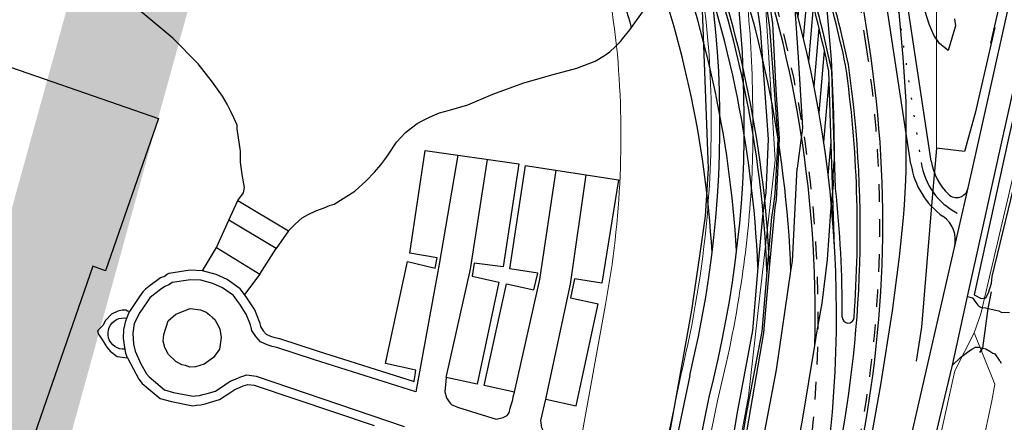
# Model space of a CAD drawing. Header units: metres. Extents: x 233829 to 239427, y 444283 to 448222.
# Tile 140 of 171: x 237625 to 237793, y 446568 to 446637. Entities that reach past the tile are written whole.
import ezdxf

# ---------------------------------------------------------------- set-up
doc = ezdxf.new("R2010")
doc.units = ezdxf.units.M
doc.header["$MEASUREMENT"] = 0
for name, pattern in [('DGN3', [54.868356, 36.578904, -18.289452]), ('LIJN1-1', [2, 1, -1]), ('LIJNFPAD', [3, 0.3, -2.7])]:
    doc.linetypes.add(name, pattern=pattern)
doc.layers.add('G01 kadestrale perceelsgrens', color=73, linetype='Continuous', lineweight=0)
doc.layers.add('G02 kadestrale sectiegrens', color=73, linetype='DGN3', lineweight=30)
for name, color, linetype in [('Goud-kadastrale grenzen', 13, 'Continuous'), ('Goud-markering', 7, 'Continuous'), ('Goud-ontwerp', 2, 'Continuous'), ('Goud-ontwerp-water', 131, 'Continuous'), ('HEK', 253, 'Continuous'), ('HOOFDGEBOUW', 4, 'Continuous'), ('HOUTWAL', 253, 'Continuous'), ('INSTEEKSLOOT', 153, 'Continuous'), ('KANTVERH', 253, 'Continuous'), ('KANTWATER', 153, 'Continuous'), ('KUNSTWERK', 253, 'Continuous'), ('OVERIGEAFSCH', 253, 'Continuous')]:
    doc.layers.add(name, color=color, linetype=linetype)

# ---------------------------------------------------------------- blocks, each defined once
blk = doc.blocks.new('A$C1532452F')
at = {"layer": 'G01 kadestrale perceelsgrens', "flags": 128}
for points in [[(237746.235, 446747.182), (237748.038, 446738.875), (237750.855, 446729.418), (237754.347, 446721.754), (237758.983, 446711.401), (237763, 446703.83), (237771.318, 446683.498), (237776.845, 446666.653), (237781.635, 446646.565), (237781.611, 446635.704), (237781.625, 446614.687)], [(237788.047, 446583.122), (237789.22, 446586.398), (237794.58, 446609.196), (237802.102, 446641.553), (237809.386, 446671.234), (237817.392, 446704.74), (237822.06, 446726.972)], [(237728.038, 446705.773), (237740.925, 446681.679), (237749.762, 446655.288), (237752.254, 446642.153), (237754.075, 446612.631), (237749.503, 446572.304), (237741.175, 446527.241), (237726.376, 446454.816), (237715.168, 446404.425), (237707.598, 446373.531)], [(237680.967, 446380.87), (237689.44, 446414.74), (237704.584, 446481.23), (237716.228, 446538.907), (237725.098, 446587.991)], [(237788.047, 446583.122), (237784.788, 446576.609), (237768.82, 446504.68), (237767.23, 446497.6), (237732.07, 446340.67), (237711.23, 446249.46), (237710.27, 446244.85)], [(237754.088, 446407.847), (237761.735, 446441.301), (237769.376, 446476.758), (237773.937, 446495.12), (237777.573, 446512.452), (237783.729, 446537.333), (237787.796, 446556.007), (237791.092, 446571.495), (237791.605, 446574.336), (237788.047, 446583.122)], [(237738.01, 446576.139), (237728.236, 446529.319), (237709.498, 446438.712), (237696.494, 446376.582)], [(237703.446, 446374.672), (237704.233, 446378.265), (237705.491, 446385.733), (237721.395, 446461.656), (237734.116, 446521.834), (237744.267, 446571.762)]]:
    blk.add_lwpolyline(points, dxfattribs=at)
for points in [[(237713.769, 446677.584, -0.0861863), (237726.998, 446632.131)], [(237749.021, 446642.18, -0.0273322), (237750.2, 446623.805)], [(237726.998, 446632.131, -0.0700507), (237725.098, 446587.991)], [(237750.2, 446623.805, -0.0191137), (237750.046, 446608.55)], [(237750.046, 446608.55, -0.0237632), (237748.255, 446591.558)], [(237748.255, 446591.558, -0.0253672), (237744.267, 446571.762)]]:
    blk.add_lwpolyline(points, format="xyb", dxfattribs=at)
at = {"layer": 'G01 kadestrale perceelsgrens'}
for centre, major_axis, end_param in [((237595.203, 446620.326), (147.885, 4.112), 0.1344148), ((237559.213, 446619.233), (183.227, -16.278), 0.1169079), ((237560.444, 446619.247), (177.566, -43.108), 0.1488833)]:
    blk.add_ellipse(centre, major_axis=major_axis, ratio=1, start_param=0, end_param=end_param, dxfattribs=at)
at = {"layer": 'G02 kadestrale sectiegrens', "flags": 128}
for points in [[(237839.695, 446849.471), (237834.953, 446828.437), (237827.203, 446791.031), (237820.953, 446764.093), (237810.187, 446716.937), (237800.12, 446672.642), (237788.232, 446620.692), (237786.414, 446614.136), (237781.625, 446614.687)], [(237781.625, 446614.687), (237780.89, 446606.187), (237779.046, 446584.093), (237776.687, 446568.437), (237771.05, 446543.678), (237761.947, 446504.806), (237750.593, 446457.875), (237739.608, 446410.53), (237731.243, 446374.611), (237720.968, 446330.062), (237717.343, 446313.843), (237714.781, 446301.375), (237711.578, 446286.281), (237706.984, 446268.312), (237701.031, 446246.281), (237694.99, 446225.253)]]:
    blk.add_lwpolyline(points, dxfattribs=at)

msp = doc.modelspace()

# ---------------------------------------------------------------- hatches: boundary and pattern name
at = {"layer": 'Goud-markering', "linetype": 'Continuous', "ltscale": 3}
h = msp.add_hatch(dxfattribs=at)
h.set_pattern_fill('ANSI31', color=256, scale=10, angle=220)
edge = h.paths.add_edge_path()
edge.add_line((237745.427, 446680.019), (237753.823, 446650.946))
edge.add_arc((237564.549, 446586.327), 200, 3.26446, 18.85007, ccw=False)
edge.add_line((237764.225, 446597.716), (237763.254, 446627.903))
edge.add_arc((237563.461, 446585.957), 204.149, 11.85709, 21.13009)
edge.add_arc((237304.168, 446485.748), 482.131, 21.13009, 23.76225)

# ---------------------------------------------------------------- linework, layer by layer
at = {"layer": 'Goud-markering', "linetype": 'LIJN1-1', "ltscale": 3}
msp.add_line((237769.698, 446631.923), (237767.55, 446646.077), dxfattribs=at)
at = {"layer": 'Goud-markering', "linetype": 'Continuous'}
msp.add_line((237764.225, 446597.716), (237763.255, 446627.86), dxfattribs=at)
at = {"layer": 'Goud-markering', "linetype": 'LIJNFPAD'}
msp.add_lwpolyline([(237734.098, 446760.98, -0.072314), (237737.168, 446752.375, 0.0625352), (237749.176, 446716.522), (237757.844, 446698.49, -0.0745109), (237773.729, 446647.015), (237779.007, 446612.23)], format="xyb", dxfattribs=at)
at = {"layer": 'Goud-markering', "linetype": 'Continuous'}
for centre, radius, start, end in [((237564.549, 446586.327), 203, 11.80573, 21.14325), ((237564.549, 446586.327), 206.5, 11.91769, 21.14325), ((237564.549, 446586.327), 200, 347.28887, 18.85007), ((237568.608, 446600.687), 200, 347.28887, 8.13009), ((237790.624, 446613.993), 11.75, 188.62815, 242.41647)]:
    msp.add_arc(centre, radius, start, end, dxfattribs=at)
at = {"layer": 'Goud-markering', "linetype": 'LIJN1-1', "ltscale": 3}
for centre, end in [((237561.421, 446586.094), 21.32897), ((237571.961, 446601.918), 8.62815)]:
    msp.add_arc(centre, 200, 347.28887, end, dxfattribs=at)
at = {"layer": 'Goud-ontwerp', "linetype": 'Continuous'}
for p, q in [((237770.192, 446631.998), (237768.044, 446646.152)), ((237777.277, 446611.968), (237771.999, 446646.753)), ((237780.738, 446612.493), (237775.459, 446647.278)), ((237764.401, 446607.778), (237763.753, 446627.92))]:
    msp.add_line(p, q, dxfattribs=at)
at = {"layer": 'Goud-ontwerp', "color": 10, "linetype": 'Continuous', "const_width": 20}
msp.add_lwpolyline([(237726.952, 446941.495), (237624.762, 446570.593), (237488.509, 446792.776), (237888.304, 446697.81)], dxfattribs=at)
at = {"layer": 'Goud-ontwerp', "linetype": 'Continuous'}
for centre, radius, start, end in [((237564.549, 446586.327), 203.5, 11.79345, 21.14325), ((237564.549, 446586.327), 206, 11.92229, 21.14325), ((237561.421, 446586.094), 199.5, 358.52861, 21.32897), ((237561.421, 446586.094), 189.9, 2.47226, 21.32897), ((237561.421, 446586.094), 191.4, 2.22778, 21.32897), ((237571.961, 446601.918), 200.5, 347.28887, 8.62815), ((237568.608, 446600.687), 199.5, 355.69612, 8.12534), ((237790.624, 446613.993), 10, 188.62815, 225.90029), ((237790.624, 446613.993), 13.5, 188.62815, 234.42454), ((237564.549, 446586.327), 201, 359.84758, 6.12632), ((237785.057, 446608.248), 2, 225.90029, 347.16859), ((237779.862, 446598.946), 5, 347.16834, 54.42454), ((237766.548, 446585.79), 1, 179.84758, 355.69612)]:
    msp.add_arc(centre, radius, start, end, dxfattribs=at)
at = {"layer": 'Goud-ontwerp-water', "linetype": 'Continuous'}
for radius, start in [(195.5, 2.21244), (191.9, 2.60019), (186.4, 3.37941), (182.2, 3.39448), (175.2, 16.32377)]:
    msp.add_arc((237561.421, 446586.094), radius, start, 21.32897, dxfattribs=at)
at = {"layer": 'HEK'}
msp.add_lwpolyline([(237789.04, 446579.79), (237789.53, 446580.53), (237790.43, 446587.29), (237791.04, 446590.11)], dxfattribs=at)
msp.add_lwpolyline([(237789.04, 446579.79), (237789.53, 446580.53), (237790.43, 446587.29), (237791.04, 446590.11)], dxfattribs=at)
at = {"layer": 'HOOFDGEBOUW'}
msp.add_lwpolyline([(237605.6, 446599.47), (237616.51, 446630.96), (237648.73, 446619.79), (237639.71, 446593.75), (237637.52, 446594.5), (237627.11, 446564.43), (237641.63, 446559.4), (237643.55, 446564.96), (237665.36, 446557.4)], dxfattribs=at)
at = {"layer": 'HOUTWAL'}
msp.add_lwpolyline([(237790.9, 446632.67), (237818.02, 446750.44), (237818.28, 446756.17)], dxfattribs=at)
at = {"layer": 'INSTEEKSLOOT', "color": 13}
for points in [[(237711.915, 446728.725), (237713.64, 446728.21), (237715.72, 446727.26), (237719.81, 446724.4), (237721.47, 446723.05), (237723.98, 446720.03), (237728.42, 446714.28), (237734.69, 446705.08), (237737.89, 446699.75), (237741.76, 446691.97), (237745.49, 446684.33), (237749.4, 446673.8), (237751.88, 446665.71), (237753.82, 446658.66), (237755.69, 446650.62), (237757.34, 446640.21), (237757.98, 446630.19), (237758.67, 446619.15), (237758.75, 446618.16), (237757.86, 446611.27)], [(237710.44, 446725.36), (237714.59, 446723.5), (237718, 446721), (237722.57, 446716.55), (237729.17, 446707.59), (237733.63, 446699.78), (237737.94, 446691.37), (237742.72, 446680.6), (237747.14, 446667.72), (237749.14, 446661.61), (237751.21, 446651.82), (237753.6, 446636), (237754.21, 446624.69), (237754.77, 446616.37)], [(237744.59, 446624.48), (237744.46, 446627.83), (237744.25, 446631.17), (237743.97, 446634.5), (237743.62, 446637.83), (237743.19, 446641.15), (237742.68, 446644.46)], [(237748.7, 446623.79), (237748.63, 446627.43), (237748.47, 446631.07), (237748.24, 446634.71), (237747.93, 446638.34), (237747.54, 446641.96)], [(237743.93, 446602.82), (237744.22, 446606.42), (237744.43, 446610.03), (237744.58, 446613.64), (237744.65, 446617.25), (237744.65, 446620.87), (237744.59, 446624.48)], [(237748.55, 446608.64), (237748.7, 446612.42), (237748.77, 446616.21), (237748.77, 446620), (237748.7, 446623.79)], [(237752.91, 446616.23), (237752.46, 446607.07), (237752.13, 446604.93), (237751.9, 446603.07), (237751.144, 446594.286)], [(237754.51, 446616.26), (237754.04, 446606.91), (237753.71, 446604.73), (237753.48, 446602.89), (237752.676, 446593.534)], [(237754.77, 446616.37), (237754.24, 446605.85), (237754, 446604.61), (237753.124, 446594.8)], [(237756.775, 446593.642), (237757.03, 446595.39), (237757.82, 446611.27)], [(237747.497, 446597.082), (237747.67, 446598.5), (237748.03, 446601.87), (237748.32, 446605.25), (237748.55, 446608.64)], [(237743.301, 446596.882), (237743.6, 446599.42), (237743.93, 446602.82)]]:
    msp.add_lwpolyline(points, dxfattribs=at)
at = {"layer": 'INSTEEKSLOOT'}
for points in [[(237820.34, 446720.02), (237819.96, 446720.48), (237819.01, 446720.69), (237818.29, 446720.12), (237806.83, 446672.61), (237800.62, 446645.85), (237793.89, 446616.14), (237788.08, 446589.6), (237789.28, 446589.01), (237790.07, 446589.13), (237790.49, 446589.98), (237791.04, 446591.62), (237791.13, 446592.76), (237795.76, 446611.81), (237803.11, 446644.74), (237817.23, 446704.37), (237820.33, 446719.39), (237820.34, 446720.02)], [(237784.72, 446636.78), (237784.89, 446635.59), (237783.65, 446631.37), (237782.15, 446632.6), (237781.15, 446634.03), (237780.38, 446635.87), (237779.36, 446639.17)], [(237739.48, 446575.83), (237740.25, 446579.17), (237740.97, 446582.51), (237741.62, 446585.87), (237742.21, 446589.24), (237742.73, 446592.63), (237743.2, 446596.02), (237743.301, 446596.882)], [(237746.77, 446591.78), (237747.26, 446595.14), (237747.497, 446597.082)], [(237753.124, 446594.8), (237752.08, 446583.12), (237747.92, 446558.92), (237743.3, 446532.83), (237737.27, 446504.67), (237736.34, 446500), (237730.51, 446470.96), (237721.49, 446429.67), (237711.82, 446390.18), (237705.26, 446364.37), (237703.58, 446357.83), (237703.94, 446356.63), (237704.3, 446356.13), (237704.27, 446355.83), (237703.46, 446353.68), (237703.21, 446352.23), (237694.79, 446319.53)], [(237668.94, 446226.54), (237669.35, 446227.79), (237670.58, 446230.3), (237681.63, 446270.21), (237686.42, 446285.4), (237689.04, 446296.72), (237696.72, 446321.41), (237704.37, 446352.31), (237705.68, 446355.86), (237716.89, 446399.43), (237729.75, 446454.09), (237739.2, 446500), (237745.69, 446531.55), (237754.32, 446576.78), (237756.775, 446593.642)], [(237742.81, 446572.13), (237743.61, 446575.38), (237744.35, 446578.64), (237745.04, 446581.91), (237745.67, 446585.19), (237746.25, 446588.48), (237746.77, 446591.78)], [(237739.48, 446575.83), (237729.77, 446529.31), (237711, 446438.56), (237695.93, 446366.56), (237696.3, 446360.88)], [(237699.85, 446364.45), (237700.85, 446369.82), (237702.76, 446378.55), (237704.02, 446386.02), (237719.97, 446462.18), (237732.65, 446522.17), (237742.81, 446572.13)]]:
    msp.add_lwpolyline(points, dxfattribs=at)
at = {"layer": 'KANTVERH'}
msp.add_line((237643.35, 446585.63), (237643.82, 446586.8), dxfattribs=at)
for points in [[(237786.9, 446589.33), (237789.38, 446600.36), (237793.01, 446616.81), (237799.88, 446647.37), (237803.19, 446662.5), (237807.44, 446680.36), (237815.67, 446716.52), (237818.59, 446729.2), (237822.04, 446742.25), (237827.28, 446765.33), (237833.4, 446792.16)], [(237696.27, 446222.16), (237698.85, 446231.1), (237701.77, 446240.92), (237702.79, 446244.24), (237711.38, 446276.39), (237718.83, 446309.59), (237728.85, 446355.3), (237733.42, 446374.88), (237735.31, 446383.83), (237749.63, 446446.35), (237759.75, 446489.36), (237762.21, 446500), (237768.31, 446526.4), (237770.83, 446536.98), (237779.77, 446576.03), (237785.33, 446600.44), (237787.2, 446608.65), (237789.11, 446617.01), (237793.31, 446635.93), (237802.15, 446675.64), (237805.99, 446691.74), (237816.19, 446735.06), (237820.93, 446756.47)], [(237665.98, 446584.99), (237666.17, 446584.19), (237666.64, 446583.48), (237667.13, 446582.91), (237667.89, 446582.57), (237668.63, 446582.32), (237669.39, 446582.13), (237675.86, 446580.04), (237692.43, 446574.81), (237692.69, 446576.73), (237687.53, 446577.88), (237691.26, 446595.3), (237695.98, 446594.19), (237696.36, 446595.95), (237691.67, 446596.77), (237694.31, 446614.32), (237710.28, 446612.01), (237707.63, 446594.38), (237702.67, 446595.04), (237702.32, 446592.79), (237706.88, 446591.77), (237703.17, 446574.34), (237697.91, 446575.5), (237697.66, 446573.04), (237697.97, 446572.01), (237698.26, 446571.48), (237698.55, 446571.08), (237698.88, 446570.8), (237699.31, 446570.66), (237699.81, 446570.44), (237706.42, 446568.35), (237707.63, 446568.64)], [(237699.86, 446613.52), (237696.68, 446594.88), (237692.7, 446573.04), (237675.38, 446578.52), (237668.95, 446580.59), (237668.18, 446580.78), (237667.31, 446581.08), (237666.15, 446581.6), (237665.36, 446582.51), (237664.69, 446583.54), (237664.45, 446584.5), (237663.74, 446586.34), (237662.65, 446588.03), (237662.14, 446588.73), (237661.57, 446589.51), (237659.67, 446590.84), (237658.04, 446591.56), (237656, 446592.14), (237654.24, 446592.21), (237651.11, 446591.74), (237650.51, 446591.33), (237649.84, 446591.07), (237649.11, 446590.56), (237648.36, 446589.99), (237647.61, 446589.4), (237647.29, 446589.08), (237646.83, 446588.45), (237645.58, 446586.61), (237644.61, 446584.73), (237644.36, 446583.05), (237644.46, 446581.2), (237644.77, 446580.01)], [(237697.91, 446575.5), (237702.03, 446594.02), (237704.95, 446612.78)], [(237707.63, 446568.64), (237708.28, 446569.02), (237708.65, 446569.46), (237708.83, 446570.23), (237709.04, 446571), (237709.28, 446571.68), (237709.33, 446572.18), (237709.53, 446572.99), (237704.38, 446574.13), (237708.17, 446591.53), (237712.84, 446590.49), (237713.54, 446593.32), (237708.76, 446594.06), (237711.45, 446611.71), (237727.31, 446609.28), (237724.5, 446591.61), (237719.8, 446592.38), (237719.14, 446589.11), (237723.86, 446588.1)], [(237709.53, 446572.99), (237713.88, 446592.26), (237716.68, 446610.91)], [(237714.9, 446571.79), (237719.14, 446591.47), (237721.77, 446610.13)], [(237665.98, 446584.99), (237665.18, 446587.07), (237663.98, 446588.93), (237663.43, 446589.68), (237662.71, 446590.66), (237660.46, 446592.24), (237658.58, 446593.07), (237656.26, 446593.73), (237654.15, 446593.81), (237650.49, 446593.27), (237650.3, 446593.13), (237649.76, 446592.76), (237649.08, 446592.5), (237648.17, 446591.86), (237647.38, 446591.26), (237646.55, 446590.6), (237646.07, 446590.13), (237645.51, 446589.36), (237643.82, 446586.8), (237643.47, 446586.85), (237643.17, 446587.02), (237642.56, 446586.98), (237641.78, 446586.82), (237640.73, 446586.34), (237639.7, 446585.23), (237639.22, 446584.37), (237638.36, 446583.49), (237638.52, 446582.89), (237639.05, 446582.02), (237639.91, 446580.65), (237640.47, 446579.99), (237641.69, 446579.09)], [(237751.144, 446594.286), (237750.22, 446583.54), (237747.52, 446569.21), (237745.48, 446556.82), (237741.91, 446536.64), (237741.09, 446531.9), (237738.7, 446520.59), (237734.53, 446501.36), (237731.73, 446488.47), (237730.58, 446483.7), (237729.4, 446478.3), (237710.96, 446396.51), (237706.68, 446377.98), (237702.77, 446362.74)], [(237752.676, 446593.534), (237751.8, 446583.33), (237749.09, 446568.95), (237747.04, 446556.53), (237743.48, 446536.4), (237742.65, 446531.6), (237740.26, 446520.31), (237736.08, 446501.03), (237733.28, 446488.15), (237732.13, 446483.35), (237730.94, 446477.91), (237712.52, 446396.18), (237708.23, 446377.59), (237704.09, 446361.49), (237684.49, 446288.81), (237678.35, 446269.99), (237671.82, 446248.6)], [(237784.37, 446577.57), (237786.9, 446589.33), (237787.8, 446589.08), (237788.34, 446588.33), (237788.71, 446587.83), (237788.91, 446587.62), (237789.4, 446587.44), (237790.02, 446587.4), (237790.43, 446587.29), (237792.3, 446586.87), (237792.7, 446586.64), (237794.08, 446586.61)], [(237659.46, 446582.34), (237659.19, 446580.33), (237658.15, 446578.91), (237656.54, 446577.76), (237655.09, 446577.29), (237654.13, 446577.28), (237653.34, 446577.55), (237652.71, 446577.68), (237651.72, 446578.24), (237650.47, 446579.42), (237649.84, 446580.6), (237649.57, 446581.71), (237649.66, 446582.82), (237650.4, 446585.17), (237651.72, 446586.34), (237654.15, 446587.29), (237655.93, 446587.05), (237656.92, 446586.65), (237657.45, 446586.19), (237657.97, 446585.73), (237658.35, 446585.42), (237659.2, 446583.83), (237659.46, 446582.34)], [(237686.45, 446364.35), (237688.8, 446373.98), (237693.04, 446390.7), (237707.6, 446452.81), (237717.62, 446500), (237719.78, 446510.13), (237727.42, 446548.64), (237728.58, 446554.98), (237728.71, 446556.9), (237727.99, 446559.29), (237726.63, 446561.13), (237725.23, 446562), (237717.19, 446564.58), (237716.64, 446564.7), (237715.75, 446565.07), (237715.11, 446565.47), (237714.5, 446566.31), (237714.22, 446566.87), (237714.07, 446568.12), (237714.9, 446571.79), (237720.07, 446570.62), (237723.86, 446588.1)], [(237643.04, 446580.34), (237642.58, 446580.34), (237642.13, 446580.41), (237641.7, 446580.57), (237641.3, 446580.79), (237640.94, 446581.08), (237640.64, 446581.43), (237640.4, 446581.82), (237640.23, 446582.25), (237640.14, 446582.7), (237640.13, 446583.16), (237640.19, 446583.62), (237640.33, 446584.05), (237640.55, 446584.46), (237640.83, 446584.83), (237641.17, 446585.14), (237641.56, 446585.38), (237641.98, 446585.56), (237642.43, 446585.66), (237642.89, 446585.69), (237643.35, 446585.63)], [(237643.04, 446580.34), (237643, 446580.6), (237642.8, 446582.2), (237642.84, 446583.67), (237643.15, 446585.15), (237643.35, 446585.63)], [(237643.46, 446578.87), (237643.17, 446579.57), (237643.04, 446580.34)], [(237756.57, 446556.576), (237758.76, 446568.19), (237760.855, 446580.972)], [(237768.22, 446507.14), (237773.52, 446530.58), (237782.12, 446568.31), (237784.37, 446577.57), (237785.81, 446578.97), (237786.94, 446579.8), (237787.68, 446580.33), (237788.29, 446580.65), (237788.89, 446580.7), (237789.53, 446580.53), (237790.05, 446580.37), (237790.77, 446579.98), (237791.23, 446579.67), (237791.57, 446579.51), (237791.8, 446579.2), (237792.1, 446578.79), (237792.33, 446578.48), (237792.45, 446578.31), (237792.7, 446577.96)], [(237641.69, 446579.09), (237643.46, 446578.87), (237645.39, 446575.21), (237645.98, 446574.46), (237649.01, 446571.92), (237650.98, 446571.38), (237654.63, 446570.66), (237655.26, 446570.77), (237655.99, 446570.82), (237656.75, 446571.01), (237657.46, 446571.22), (237659.15, 446571.71), (237660.96, 446572.88), (237661.79, 446573.43), (237662.57, 446573.76), (237663.19, 446574.04), (237664, 446574.29), (237665.09, 446574.17), (237685.6, 446567.3)], [(237644.77, 446580.01), (237645.71, 446577.84), (237646.73, 446576.09), (237647.13, 446575.59), (237649.77, 446573.37), (237651.34, 446572.94), (237654.65, 446572.29), (237655.08, 446572.36), (237655.74, 446572.41), (237656.34, 446572.56), (237657.07, 446572.77), (237658.48, 446573.18), (237660.08, 446574.21), (237661.02, 446574.84), (237661.9, 446575.22), (237662.62, 446575.53), (237663.84, 446575.92), (237665.44, 446575.74), (237690.7, 446567.1)]]:
    msp.add_lwpolyline(points, dxfattribs=at)
at = {"layer": 'KANTVERH', "color": 13}
for points in [[(237721.54, 446729.13), (237726.11, 446723.96), (237729.94, 446719.36), (237734.61, 446713.1), (237739.89, 446705.25), (237743.97, 446698.45), (237747.87, 446690.76), (237751.41, 446683.19), (237754.45, 446675.01), (237756.44, 446668.82), (237758.29, 446662.59), (237759.59, 446657.51), (237761.34, 446647.92), (237762.82, 446639), (237763.64, 446629.88), (237764.04, 446620.51), (237764.17, 446614.26), (237764.18, 446612.49)], [(237775.95, 446630.24), (237775.08, 446639.75), (237773.95, 446646.46), (237772.77, 446653.24), (237771.81, 446658.28), (237770.04, 446665.7), (237768.41, 446671.31), (237766.31, 446677.81), (237763.23, 446686.42), (237760.63, 446692.57), (237757.08, 446700), (237753.32, 446707.23), (237751.11, 446711.43)], [(237730.83, 446703.49), (237735.17, 446695.68), (237742.36, 446680.32), (237748.79, 446661.55), (237750.75, 446651.93), (237753.1, 446635.34), (237754.51, 446616.26)], [(237729.44, 446702.72), (237733.76, 446694.95), (237740.89, 446679.72), (237747.25, 446661.14), (237749.18, 446651.66), (237751.52, 446635.17), (237752.91, 446616.23)], [(237753.9, 446494.15), (237755.64, 446500), (237756.55, 446503.09), (237759.79, 446514.19), (237760.96, 446518.49), (237762.95, 446526.66), (237764.38, 446533.66), (237765.95, 446540.84), (237767.71, 446550.46), (237770.04, 446562.43), (237772.14, 446574.21), (237774.11, 446586.89), (237775.33, 446596.13), (237775.98, 446602.78), (237776.14, 446604.96), (237776.37, 446609.23), (237776.46, 446610.87), (237776.46, 446622.66), (237775.95, 446630.24)], [(237760.855, 446580.972), (237761.26, 446583.44), (237762.08, 446588.17), (237763.02, 446595.69), (237763.6, 446603.88), (237764.05, 446608.53), (237763.98, 446610.03), (237764.18, 446612.49)]]:
    msp.add_lwpolyline(points, dxfattribs=at)
at = {"layer": 'KANTWATER'}
for points in [[(237726.81, 446632.07), (237727.64, 446632.93), (237728.23, 446633.67), (237729.1, 446634.69), (237731.39, 446637.92), (237732.25, 446639.23), (237732.39, 446640.46), (237732.67, 446641.71), (237732.85, 446642.91), (237732.86, 446643.74), (237732.95, 446644.32), (237732.89, 446648.26), (237732.51, 446653.84), (237731.87, 446658.9), (237730.92, 446663.29), (237729.76, 446667.89), (237728.11, 446671.57), (237726, 446676.53), (237723.69, 446680.16)], [(237662.3, 446605.73), (237663.26, 446607.04), (237663.44, 446607.99), (237663.06, 446610.19), (237662.75, 446612.3), (237662.75, 446614.16), (237662.2, 446618), (237662.19, 446618.61), (237661.63, 446619.89), (237661.13, 446620.98), (237660.5, 446622.24), (237659.71, 446623.6), (237657.98, 446625.95), (237655.53, 446629.1), (237651.21, 446633.49), (237644.35, 446639.18)], [(237726.81, 446632.07), (237727.64, 446632.93), (237728.23, 446633.67), (237729.1, 446634.69), (237729.559, 446635.337)], [(237670.93, 446600.54), (237672.11, 446601.73), (237673.31, 446602.78), (237674.34, 446603.37), (237675.64, 446603.97), (237677.06, 446604.51), (237677.93, 446604.87), (237678.73, 446605.14), (237682.27, 446607.33), (237684.24, 446609.13), (237685.63, 446610.62), (237686.75, 446611.85), (237687.42, 446612.75), (237687.96, 446613.53), (237689.4, 446615.72), (237690.92, 446617.36), (237691.95, 446618.16), (237692.95, 446618.89), (237693.9, 446619.44), (237695.01, 446619.99), (237695.94, 446620.41), (237696.73, 446620.73), (237698.46, 446621.19), (237701.6, 446622.1), (237705.88, 446623.92), (237711.15, 446625.84), (237716.17, 446627.3), (237720.21, 446628.39), (237723.31, 446629.58), (237724.92, 446630.52), (237725.84, 446631.19), (237726.81, 446632.07)]]:
    msp.add_lwpolyline(points, dxfattribs=at)
at = {"layer": 'KANTWATER', "color": 13}
msp.add_lwpolyline([(237729.559, 446635.337), (237731.39, 446637.92), (237732.25, 446639.23), (237732.39, 446640.46), (237732.67, 446641.71), (237732.85, 446642.91), (237732.86, 446643.74), (237732.95, 446644.32), (237732.89, 446648.26), (237732.51, 446653.84), (237731.87, 446658.9), (237730.92, 446663.29), (237729.76, 446667.89), (237728.11, 446671.57), (237726, 446676.53), (237723.69, 446680.16)], dxfattribs=at)
at = {"layer": 'KUNSTWERK'}
for p, q in [((237658.67, 446597.69), (237660.76, 446602.4)), ((237668.86, 446597.52), (237660.76, 446602.4)), ((237656.26, 446593.73), (237658.67, 446597.69)), ((237658.67, 446597.69), (237666.08, 446593.17)), ((237666.08, 446593.17), (237668.86, 446597.52)), ((237666.08, 446593.17), (237663.43, 446589.68))]:
    msp.add_line(p, q, dxfattribs=at)
msp.add_lwpolyline([(237660.76, 446602.4), (237662.3, 446605.73), (237670.93, 446600.54), (237668.86, 446597.52)], dxfattribs=at)
at = {"layer": 'OVERIGEAFSCH', "color": 13}
msp.add_lwpolyline([(237741.63, 446638.29), (237742.66, 446611.23), (237742.11, 446603.09), (237741.14, 446596.315)], dxfattribs=at)
at = {"layer": 'OVERIGEAFSCH'}
msp.add_lwpolyline([(237741.14, 446596.315), (237739.81, 446587.02), (237735.53, 446563.12), (237731.3, 446543.52)], dxfattribs=at)

# ---------------------------------------------------------------- block references
at = {"layer": 'Goud-kadastrale grenzen', "linetype": 'Continuous'}
msp.add_blockref('A$C1532452F', (0, 0), dxfattribs=at)

doc.saveas('drawing.dxf')
